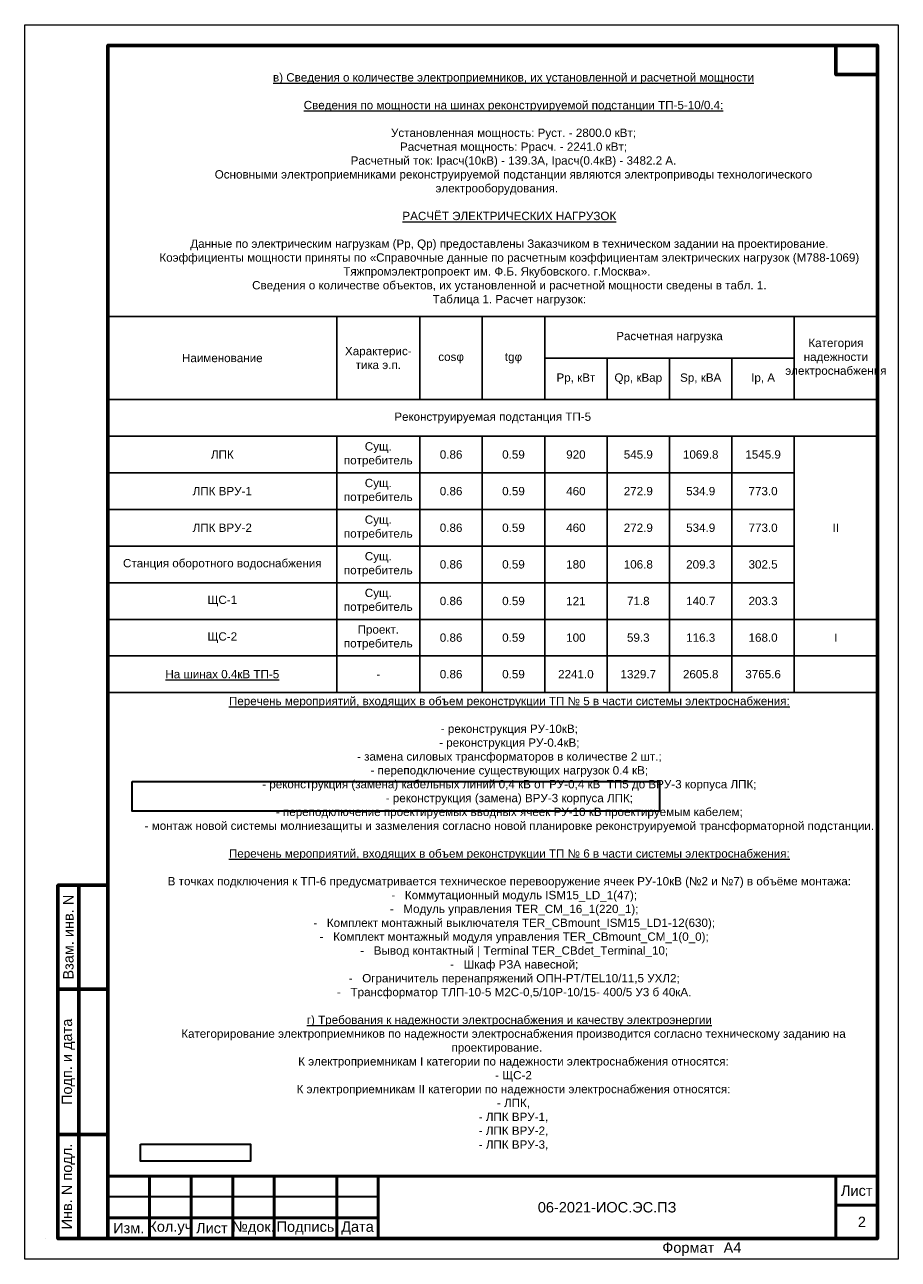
# Model space of a CAD drawing. Header units: millimetres. Extents: x 523209 to 536718, y -48289 to -47398.
# Tile 3 of 116: x 524109 to 524319, y -47992 to -47695. Entities that reach past the tile are written whole.
import ezdxf
from ezdxf.enums import TextEntityAlignment as Align

# ---------------------------------------------------------------- set-up
doc = ezdxf.new("R2010")
doc.units = ezdxf.units.MM
for name, color, linetype, lineweight in [('LIN_Основная сплошная', 50, 'Continuous', 50), ('LIN_Тонкая сплошная', 140, 'Continuous', 30), ('ВК-линия контур', 132, 'Continuous', 15), ('ВК-линия основная', 1, 'Continuous', 30), ('ВК-линия толстая', 30, 'Continuous', 60), ('ВК-Текст', 1, 'Continuous', 30), ('электрика', 1, 'Continuous', 40)]:
    doc.layers.add(name, color=color, linetype=linetype, lineweight=lineweight)
doc.layers.add('Текст и рамки', color=7, linetype='Continuous')
doc.styles.get("Standard").update_dxf_attribs({"font": 'arial.ttf'})
doc.styles.add('ГОСТ', font='arial.ttf', dxfattribs={"width": 0.85})
doc.styles.add('СГЕНЕРИР_СТИЛЬ_1', font='times.ttf')

# ---------------------------------------------------------------- blocks, each defined once
blk = doc.blocks.new('*U50')
at = {"layer": 'ВК-линия контур', "color": 0}
for p, q in [((-210, 297), (0, 297)), ((-210, 0), (-210, 297)), ((0, 297), (0, 0)), ((0, 0), (-210, 0))]:
    blk.add_line(p, q, dxfattribs=at)
at = {"layer": 'ВК-линия контур', "color": 0, "lineweight": 0}
blk.add_lwpolyline([(-205, 5), (-205, 5)], close=True, dxfattribs=at).dxf.unprotected_set("ltscale", 0)
at = {"layer": 'ВК-линия основная', "color": 0}
for points in [[(-190, 287), (-190, 287)], [(-190, 90), (-190, 90)]]:
    blk.add_lwpolyline(points, dxfattribs=at)
at = {"layer": 'ВК-линия толстая', "color": 0}
for points in [[(-190, 5), (-190, 292), (-5, 292), (-5, 5)], [(-5, 292), (-15, 292), (-15, 285), (-5, 285)], [(-190, 278), (-190, 278), (-190, 278), (-190, 278)], [(-197, 65), (-202, 65), (-202, 90), (-197, 90)], [(-190, 65), (-197, 65), (-197, 90), (-190, 90)], [(-190, 90), (-190, 90), (-190, 90), (-190, 90)], [(-190, 90), (-190, 90), (-190, 90), (-190, 90)], [(-190, 90), (-190, 90), (-190, 90), (-190, 90)], [(-190, 90), (-190, 90), (-190, 90), (-190, 90)], [(-197, 30), (-202, 30), (-202, 65), (-197, 65)], [(-190, 30), (-197, 30), (-197, 65), (-190, 65)], [(-197, 5), (-202, 5), (-202, 30), (-197, 30)], [(-190, 5), (-197, 5), (-197, 30), (-190, 30)]]:
    blk.add_lwpolyline(points, close=True, dxfattribs=at)
for points in [[(-190, 287), (-190, 287)], [(-190, 287), (-190, 287)], [(-190, 287), (-190, 287)], [(-190, 287), (-190, 287)], [(-190, 90), (-190, 90)], [(-190, 90), (-190, 90)], [(-190, 90), (-190, 90)], [(-190, 90), (-190, 90)], [(-190, 90), (-190, 90)], [(-190, 90), (-190, 90)], [(-190, 90), (-190, 90)]]:
    blk.add_lwpolyline(points, dxfattribs=at)
at = {"layer": 'ВК-Текст', "color": 0}
blk.add_text('Формат ', height=2.5, dxfattribs=at).set_placement((-56.73, 1.56))
at = {"layer": 'ВК-Текст', "color": 0, "rotation": 90}
for s, insert, char_height, width, attachment_point in [('\\pi2;Справ. N', (-190, 287), 0.0000208, 0.000208, 4), ('\\pi2;Перв. примен.', (-190, 287), 0.0000208, 0.000208, 4), ('\\pi2;Согласовано', (-190, 90), 0.00000385, 0.0000385, 4), ('\\pi2.5;Инв. N дубл.', (-190, 90), 0.00000417, 0.0000417, 4), ('\\pi2.5;Подп. дата', (-190, 90), 0.00000417, 0.0000583, 4), ('Взам. инв. N', (-199.5, 77.5), 2.5, 25, 5), ('Подп. и дата', (-199.5, 47.5), 2.5, 35, 5), ('Инв. N подл.', (-199.5, 17.5), 2.5, 25, 5)]:
    blk.add_mtext(s, dxfattribs=dict(at, insert=insert, char_height=char_height, width=width, attachment_point=attachment_point))
at = {"layer": 'ВК-Текст', "color": 0}
blk.add_attdef('ЛИСТ_АЛ', text='', height=2.5, dxfattribs=at).set_placement((-10, 288.5), align=Align.MIDDLE_CENTER)
at = {"layer": 'ВК-Текст', "color": 0, "ltscale": 0.5}
blk.add_attdef('ВЕРХНИЙ_ШИФР', text='', height=0.000005, rotation=180, dxfattribs=at).set_placement((-190, 278), align=Align.MIDDLE_CENTER)
at = {"layer": 'ВК-Текст', "color": 0, "flags": 12}
blk.add_attdef('ФОРМАТ_ЛИСТА', (-42, 1.56), '', height=2.5, dxfattribs=at)
blk = doc.blocks.new('*T356')
at = {"layer": 'электрика', "color": 0, "linetype": 'ByBlock', "lineweight": -2, "ltscale": 100, "transparency": 16777216}
for p, q in [((0, 0), (185, 0)), ((0, 0), (0, -90.43)), ((55, 0), (55, -20)), ((75, 0), (75, -20)), ((90, 0), (90, -20)), ((105, 0), (105, -20)), ((165, 0), (165, -20)), ((185, 0), (185, -90.43)), ((105, -10), (165, -10)), ((120, -10), (120, -20)), ((135, -10), (135, -20)), ((150, -10), (150, -20)), ((0, -20), (185, -20)), ((0, -28.81), (185, -28.81)), ((55, -28.81), (55, -90.43)), ((75, -28.81), (75, -90.43)), ((90, -28.81), (90, -90.43)), ((105, -28.81), (105, -90.43)), ((120, -28.81), (120, -90.43)), ((135, -28.81), (135, -90.43)), ((150, -28.81), (150, -90.43)), ((165, -28.81), (165, -90.43)), ((0, -37.62), (165, -37.62)), ((0, -46.43), (165, -46.43)), ((0, -55.24), (165, -55.24)), ((0, -64.05), (165, -64.05)), ((0, -72.86), (185, -72.86)), ((0, -81.67), (185, -81.67)), ((0, -90.43), (185, -90.43))]:
    blk.add_line(p, q, dxfattribs=at)
at = {"layer": 'электрика', "color": 0, "lineweight": 0, "ltscale": 100, "transparency": 16777216, "char_height": 2, "attachment_point": 5}
for s, insert, width in [('Расчетная нагрузка', (135, -5), 57.2559), ('\\A1;{\\C7;Категория надежности электроснабжения}', (175, -10), 17.2559), ('Наименование', (27.5, -10), 52.2559), ('Характерис- тика э.п.', (65, -10), 17.2559), ('\\A1;{\\C7;cosφ}', (82.5, -10), 12.2559), ('\\A1;{\\C7;tgφ}', (97.5, -10), 12.2559), ('Рр, кВт', (112.5, -15), 12.2559), ('\\A1;{\\C7;Qр, кВар}', (127.5, -15), 12.2559), ('\\A1;{\\C7;Sр, кВА}', (142.5, -15), 12.2559), ('\\A1;{\\C7;Iр, А}', (157.5, -15), 12.2559), ('Реконструируемая подстанция ТП-5', (92.5, -24.4), 182.2559), ('ЛПК', (27.5, -33.21), 52.2559), ('Сущ. потребитель', (65, -33.21), 17.2559), ('0.86', (82.5, -33.21), 12.2559), ('0.59', (97.5, -33.21), 12.2559), ('920', (112.5, -33.21), 12.2559), ('545.9', (127.5, -33.21), 12.2559), ('1069.8', (142.5, -33.21), 12.2559), ('1545.9', (157.5, -33.21), 12.2559), ('ЛПК ВРУ-1', (27.5, -42.02), 52.2559), ('Сущ. потребитель', (65, -42.02), 17.2559), ('0.86', (82.5, -42.02), 12.2559), ('0.59', (97.5, -42.02), 12.2559), ('460', (112.5, -42.02), 12.2559), ('272.9', (127.5, -42.02), 12.2559), ('534.9', (142.5, -42.02), 12.2559), ('773.0', (157.5, -42.02), 12.2559), ('ЛПК ВРУ-2', (27.5, -50.83), 52.2559), ('Сущ. потребитель', (65, -50.83), 17.2559), ('0.86', (82.5, -50.83), 12.2559), ('0.59', (97.5, -50.83), 12.2559), ('460', (112.5, -50.83), 12.2559), ('272.9', (127.5, -50.83), 12.2559), ('534.9', (142.5, -50.83), 12.2559), ('773.0', (157.5, -50.83), 12.2559), ('II', (175, -50.83), 17.2559), ('Станция оборотного водоснабжения', (27.5, -59.64), 52.2559), ('Сущ. потребитель', (65, -59.64), 17.2559), ('0.86', (82.5, -59.64), 12.2559), ('0.59', (97.5, -59.64), 12.2559), ('180', (112.5, -59.64), 12.2559), ('106.8', (127.5, -59.64), 12.2559), ('209.3', (142.5, -59.64), 12.2559), ('302.5', (157.5, -59.64), 12.2559), ('ЩС-1', (27.5, -68.45), 52.2559), ('Сущ. потребитель', (65, -68.45), 17.2559), ('0.86', (82.5, -68.45), 12.2559), ('0.59', (97.5, -68.45), 12.2559), ('121', (112.5, -68.45), 12.2559), ('71.8', (127.5, -68.45), 12.2559), ('140.7', (142.5, -68.45), 12.2559), ('203.3', (157.5, -68.45), 12.2559), ('ЩС-2', (27.5, -77.26), 52.2559), ('Проект. потребитель', (65, -77.26), 17.2559), ('0.86', (82.5, -77.26), 12.2559), ('0.59', (97.5, -77.26), 12.2559), ('100', (112.5, -77.26), 12.2559), ('59.3', (127.5, -77.26), 12.2559), ('116.3', (142.5, -77.26), 12.2559), ('168.0', (157.5, -77.26), 12.2559), ('I', (175, -77.26), 17.2559), ('{\\LНа шинах 0.4кВ ТП-5}', (27.5, -86.05), 52.2559), ('-', (65, -86.05), 17.2559), ('0.86', (82.5, -86.05), 12.2559), ('0.59', (97.5, -86.05), 12.2559), ('2241.0', (112.5, -86.05), 12.2559), ('1329.7', (127.5, -86.05), 12.2559), ('2605.8', (142.5, -86.05), 12.2559), ('3765.6', (157.5, -86.05), 12.2559)]:
    blk.add_mtext(s, dxfattribs=dict(at, insert=insert, width=width))
blk = doc.blocks.new('*U72')
at = {"layer": 'LIN_Основная сплошная', "color": 7}
for p, q in [((-185, 0), (-185, 15)), ((-185, 15), (0, 15)), ((-175, 15), (-175, 0)), ((-165, 15), (-165, 0)), ((-155, 15), (-155, 0)), ((-145, 15), (-145, 0)), ((-130, 15), (-130, 0)), ((-120, 15), (-120, 0)), ((-120, 5), (-185, 5)), ((-185, 0), (0, 0))]:
    blk.add_line(p, q, dxfattribs=at)
at = {"layer": 'LIN_Основная сплошная', "color": 7, "ltscale": 0.5}
for p, q in [((-10, 15), (-10, 0)), ((0, 15), (0, 0)), ((0, 8), (-10, 8))]:
    blk.add_line(p, q, dxfattribs=at)
at = {"layer": 'LIN_Тонкая сплошная', "color": 7}
blk.add_line((-120, 10), (-185, 10), dxfattribs=at)
at = {"layer": 'Текст и рамки', "color": 7, "char_height": 2.5, "attachment_point": 5}
for s, insert, width in [('Лист', (-5, 11.5), 10), ('Изм.', (-180, 2.5), 10), ('Кол.уч', (-170, 2.5), 10), ('Лист', (-160, 2.5), 10), ('№док.', (-150, 2.5), 10), ('Подпись', (-137.5, 2.5), 15), ('Дата', (-125, 2.5), 10)]:
    blk.add_mtext(s, dxfattribs=dict(at, insert=insert, width=width))

msp = doc.modelspace()

# ---------------------------------------------------------------- linework, layer by layer
at = {"color": 1, "lineweight": 30, "ltscale": 0.5}
for points in [[(524134.3624, -47876.76696), (524261.08859, -47876.76696), (524261.08859, -47883.8775), (524134.3624, -47883.8775)], [(524136.3491, -47963.9992), (524162.76656, -47963.9992), (524162.76656, -47968.07852), (524136.3491, -47968.07852)]]:
    msp.add_lwpolyline(points, close=True, dxfattribs=at)

# ---------------------------------------------------------------- block references
msp.add_blockref('*U50', (524318.52667, -47991.68774)).add_auto_attribs({'ФОРМАТ_ЛИСТА': 'А4', 'ВЕРХНИЙ_ШИФР': '1984-11.Р 01.06.01 РЗ.Э1-01'})
msp.add_blockref('*T356', (524128.52667, -47764.8839))
at = {"color": 0, "linetype": 'ByBlock'}
msp.add_blockref('*U72', (524313.52667, -47986.68774), dxfattribs=at)

# ---------------------------------------------------------------- texts
at = {"lineweight": 0}
for s, insert, char_height, width, attachment_point, style in [('\\A1;\\pi6,l2;{\\W1;\\P\\P\\pi8;\\L\\C7;в) Сведения о количестве электроприемников, их установленной и расчетной мощности\\P\\pi0,l0;\\l\\P\\pi8,l2;\\LСведения по мощности на шинах реконструируемой подстанции ТП-5-10/0.4:\\P\\P\\l\\C0;Установленная мощность: Руст. - 2800.0 кВт;\\PРасчетная мощность: Ррасч. - 2241.0 кВт;\\PРасчетный ток: Iрасч(10кВ) - 139.3А, Iрасч(0.4кВ) - 3482.2 А.\\PОсновными электроприемниками реконструируемой подстанции являются электроприводы технологического \\P\\pi0;электрооборудования.\\P\\pl0;\\C256;\\P\\pi6,l2;\\LРАСЧЁТ ЭЛЕКТРИЧЕСКИХ НАГРУЗОК\\P\\pi0,l0;\\l\\P\\pi6,l2;Данные по электрическим нагрузкам (Рр, Qр) предоставлены Заказчиком в техническом задании на проектирование. \\PКоэффициенты мощности приняты по «Справочные данные по расчетным коэффициентам электрических нагрузок (М788-1069) \\P\\pi0;Тяжпромэлектропроект им. Ф.Б. Якубовского. г.Москва». \\P\\pi6;Сведения о количестве объектов, их установленной и расчетной мощности сведены в табл. 1. \\PТаблица 1. Расчет нагрузок:\\P\\P\\P\\P\\P\\P\\P\\P\\P\\P\\P\\P\\P\\P\\P\\P\\P\\P\\P\\P\\P\\P\\P\\P\\P\\P\\P\\P\\P\\LПеречень мероприятий, входящих в объем реконструкции ТП № 5 в части системы электроснабжения:\\P\\P\\l- реконструкция РУ-10кВ;\\P- реконструкция РУ-0.4кВ;\\P- замена силовых трансформаторов в количестве 2 шт.;\\P- переподключение существующих нагрузок 0.4 кВ;\\P\\A0;\\C1;- реконструкция (замена) кабельных линий 0,4 кВ от РУ-0,4 кВ  ТП5 до ВРУ-3 корпуса ЛПК; \\P- реконструкция (замена) ВРУ-3 корпуса ЛПК;\\A1;\\P\\C256;- переподключение проектируемых вводных ячеек РУ-10 кВ проектируемым кабелем;\\P- монтаж новой системы молниезащиты и зазмеления согласно новой планировке реконструируемой трансформаторной подстанции.\\P\\P\\LПеречень мероприятий, входящих в объем реконструкции ТП № 6 в части системы электроснабжения:\\l\\P\\P\\C0;В точках подключения к ТП-6 предусматривается техническое перевооружение ячеек РУ-10кВ (№2 и №7) в объёме монтажа:\\P   -   Коммутационный модуль ISM15_LD_1(47);\\P   -   Модуль управления TER_CM_16_1(220_1);\\P   -   Комплект монтажный выключателя TER_CBmount_ISM15_LD1-12(630);\\P   -   Комплект монтажный модуля управления TER_CBmount_CM_1(0_0);\\P   -   Вывод контактный | Terminal TER_CBdet_Terminal_10;\\P   -   Шкаф РЗА навесной;\\P   -   Ограничитель перенапряжений ОПН-РТ/TEL10/11,5 УХЛ2;\\P   -   Трансформатор ТЛП-10-5 М2С-0,5/10Р-10/15- 400/5 У3 б 40кА.\\P\\C256;\\P\\L\\C7;г) Требования к надежности электроснабжения и качеству электроэнергии\\l\\P\\pi8;Категорирование электроприемников по надежности электроснабжения производится согласно техническому заданию на \\P\\pi0;проектирование. \\P\\pi8;К электроприемникам I категории по надежности электроснабжения относятся: \\P-^IЩС-2\\PК электроприемникам II категории по надежности электроснабжения относятся:\\P-^IЛПК, \\P-^IЛПК ВРУ-1, \\P-^IЛПК ВРУ-2, \\P\\C1;-^IЛПК ВРУ-3,}', (524221.02667, -47699.68774), 2, 185, 2, 'ГОСТ'), ('{\\fArial|b0|i0|c204|p34;06-2021-ИОС.ЭС\\C7;.ПЗ}', (524248.52667, -47979.18774), 2.5, 110, 5, 'СГЕНЕРИР_СТИЛЬ_1'), ('\\pl2.5;{\\fArial|b0|i0|c204|p34;2\\P}', (524308.52667, -47982.68774), 2.5, 10, 5, 'СГЕНЕРИР_СТИЛЬ_1')]:
    msp.add_mtext(s, dxfattribs=dict(at, insert=insert, char_height=char_height, width=width, attachment_point=attachment_point, style=style))

doc.saveas('drawing.dxf')
